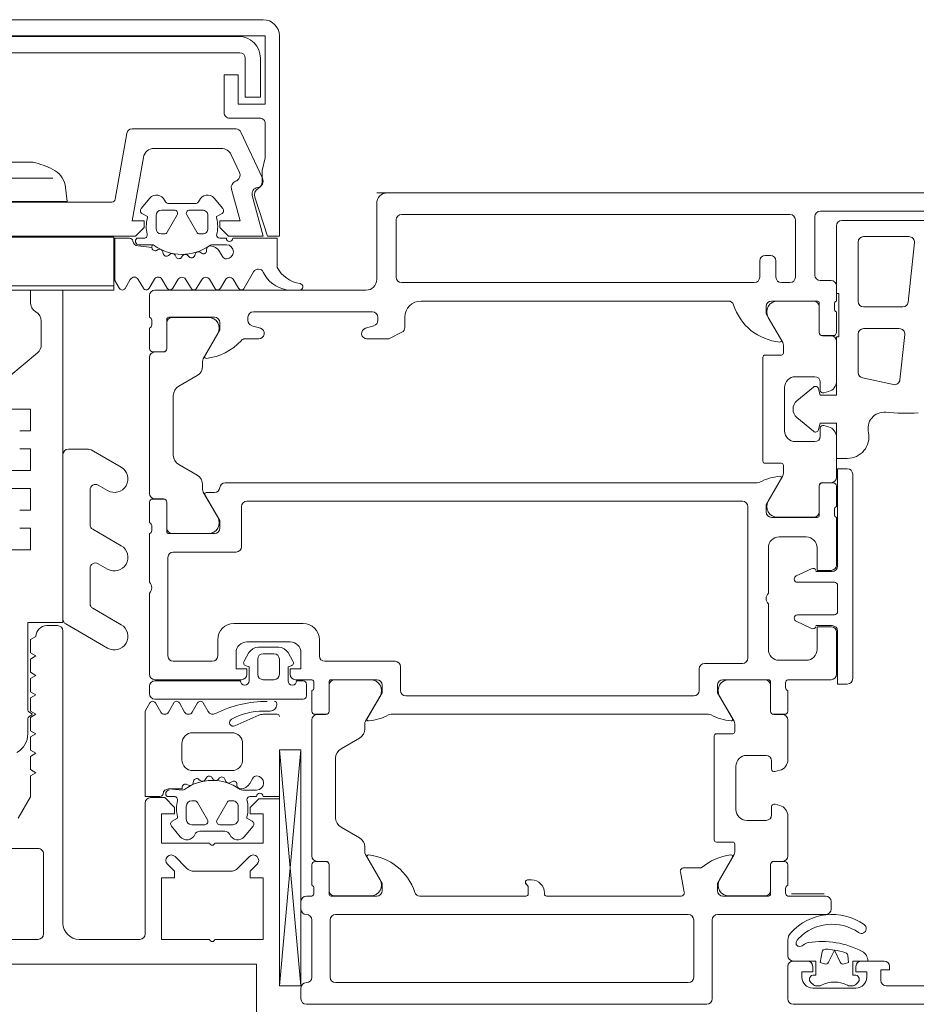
# Model space of a CAD drawing. Header units: centimetres. Extents: x -1737 to 22393, y -8842 to 3838.
# Tile 60 of 65: x 334 to 342, y 1114 to 1123. Entities that reach past the tile are written whole.
import ezdxf

# ---------------------------------------------------------------- set-up
doc = ezdxf.new("R2010")
doc.units = ezdxf.units.CM
for name, color, linetype, lineweight in [('A-DETL-GENF', 92, 'Continuous', 9), ('A-DOOR', 31, 'Continuous', 13), ('A-GLAZ-CWMG', 51, 'Continuous', 13)]:
    doc.layers.add(name, color=color, linetype=linetype, lineweight=lineweight)

# ---------------------------------------------------------------- blocks, each defined once
blk = doc.blocks.new('Schueco_FWS_ADS-75-SimplySmart_inw_Family-02 - FWS SI insert unit 90-2429721-3_piętro I __3_90 m_ - stan projektowany')
at = {"layer": 'A-DETL-GENF'}
blk.add_line((76.6, 0.9), (-76.6, 0.9), dxfattribs=at)
at = {"layer": 'A-DOOR'}
for p, q in [((-70.35, 0.9), (-76.5, 0.9)), ((-76.6, 0.8), (-76.6, 0.1)), ((-72.5, 0.73), (-71.21, 0.73)), ((-76.42, 0.12), (-76.42, 0.65)), ((-76.37, 0.7), (-72.78, 0.7)), ((-72.73, 0.65), (-72.73, 0.12)), ((-72.55, 0.14), (-72.55, 0.68)), ((-71.45, 0.645), (-72.3, 0.645)), ((-72.1, 0.495), (-71.6801, 0.495)), ((-72.15, -0.105), (-72.15, 0.445)), ((-71.6304, 0.4398), (-71.6882, -0.1102)), ((-72.96, 0.32), (-73.01, 0.32)), ((-73.06, 0.27), (-73.06, 0.12)), ((-72.91, 0.12), (-72.91, 0.27)), ((-73.11, 0.07), (-76.37, 0.07)), ((-72.78, 0.07), (-72.86, 0.07)), ((-72.4, 0.09), (-72.5, 0.09)), ((-72.35, -0.1), (-72.35, 0.04)), ((-78.7, -0.05), (-78.7, -0.25)), ((-76.7, 0), (-78.65, 0)), ((-76.19, -0.1), (-73.35, -0.1)), ((-72.95, -0.1), (-72.529, -0.1)), ((-72.56, -0.101), (-72.8943, -0.101)), ((-72.51, -0.391), (-72.51, -0.151)), ((-72.509, -0.12), (-72.509, -0.39)), ((-72.37, -0.1717), (-72.37, -0.1283)), ((-71.7379, -0.155), (-72.1, -0.155)), ((-78.541, -0.54), (-78.541, -0.27)), ((-78.521, -0.25), (-78.1, -0.25)), ((-78.1557, -0.251), (-78.49, -0.251)), ((-77.79, -0.2801), (-77.79, -0.25)), ((-77.74, -0.2), (-76.64, -0.2)), ((-76.59, -0.25), (-76.59, -0.2801)), ((-76.34, -0.3444), (-76.34, -0.25)), ((-72.9809, -0.251), (-72.8467, -0.4835)), ((-72.35, -0.39), (-72.35, -0.2)), ((-78.7, -0.35), (-78.7, -0.54)), ((-78.68, -0.2783), (-78.68, -0.3217)), ((-78.54, -0.301), (-78.54, -0.541)), ((-77.6754, -0.3522), (-77.7546, -0.328)), ((-76.6254, -0.328), (-76.7046, -0.3522)), ((-72.1, -0.355), (-71.7694, -0.355)), ((-78.2033, -0.6335), (-78.0691, -0.401)), ((-77.817, -0.45), (-77.69, -0.45)), ((-76.69, -0.45), (-76.4992, -0.45)), ((-76.4765, -0.4446), (-76.3673, -0.3889)), ((-72.4, -0.421), (-72.48, -0.421)), ((-72.479, -0.42), (-72.38, -0.42)), ((-72.15, -0.7626), (-72.15, -0.405)), ((-71.7197, -0.4102), (-71.7637, -0.8287)), ((-72.84, -0.5085), (-72.84, -0.58)), ((-72.35, -0.8407), (-72.35, -0.471)), ((-78.7, -0.621), (-78.7, -1.879)), ((-78.67, -0.57), (-78.571, -0.57)), ((-78.57, -0.571), (-78.65, -0.571)), ((-73.03, -0.62), (-73.03, -1.58)), ((-72.86, -0.6), (-73.01, -0.6)), ((-78.21, -0.7031), (-78.21, -0.6585)), ((-78.43, -0.8879), (-78.26, -0.7898)), ((-72.73, -0.8), (-72.55, -0.8)), ((-71.8238, -0.8724), (-72.1104, -0.8115)), ((-72.83, -1.3), (-72.83, -0.9)), ((-72.5641, -0.8957), (-72.7163, -1.0234)), ((-72.5, -0.85), (-72.5, -0.925)), ((-78.48, -1.5255), (-78.48, -0.9745)), ((-72.4685, -0.9491), (-72.4241, -0.9372)), ((-72.7163, -1.1766), (-72.5641, -1.3043)), ((-72.4241, -1.2628), (-72.4685, -1.2509)), ((-72.5, -1.275), (-72.5, -1.35)), ((-72.35, -1.729), (-72.35, -1.3593)), ((-72.55, -1.4), (-72.73, -1.4)), ((-78.26, -1.7102), (-78.43, -1.6121)), ((-73.01, -1.6), (-72.86, -1.6)), ((-72.84, -1.62), (-72.84, -1.6915)), ((-72.8467, -1.7165), (-72.9809, -1.949)), ((-72.2, -3.59), (-72.2, -1.7)), ((-78.21, -1.8415), (-78.21, -1.7969)), ((-73.0825, -1.78), (-78, -1.78)), ((-72.51, -2.049), (-72.51, -1.809)), ((-72.509, -1.81), (-72.509, -2.08)), ((-72.48, -1.779), (-72.4, -1.779)), ((-72.38, -1.78), (-72.479, -1.78)), ((-72.35, -2), (-72.35, -1.81)), ((-78.0691, -2.099), (-78.2033, -1.8665)), ((-78.0995, -1.87), (-78.1762, -1.87)), ((-78.7, -1.96), (-78.7, -2.15)), ((-78.571, -1.93), (-78.67, -1.93)), ((-78.65, -1.929), (-78.57, -1.929)), ((-78.541, -2.23), (-78.541, -1.96)), ((-78.54, -1.959), (-78.54, -2.199)), ((-77.85, -2.37), (-77.85, -2)), ((-77.8, -1.95), (-73.22, -1.95)), ((-73.17, -2), (-73.17, -3.4)), ((-72.37, -2.0717), (-72.37, -2.0283)), ((-78.68, -2.1783), (-78.68, -2.2217)), ((-72.529, -2.1), (-72.95, -2.1)), ((-72.8943, -2.099), (-72.56, -2.099)), ((-72.35, -2.54), (-72.35, -2.1)), ((-78.7, -2.25), (-78.7, -2.7)), ((-78.1, -2.25), (-78.521, -2.25)), ((-78.49, -2.249), (-78.1557, -2.249)), ((-72.88, -2.28), (-72.63, -2.28)), ((-78.48, -2.42), (-77.9, -2.42)), ((-72.98, -2.8), (-72.98, -2.38)), ((-78.53, -3.38), (-78.53, -2.47)), ((-72.5805, -2.5739), (-72.7227, -2.6402)), ((-72.39, -2.6), (-72.54, -2.6)), ((-72.74, -2.6674), (-72.74, -2.67)), ((-72.71, -2.7), (-72.37, -2.7)), ((-78.7, -2.8), (-78.7, -3.55)), ((-72.34, -2.73), (-72.34, -2.97)), ((-72.98, -3.32), (-72.98, -2.9)), ((-72.37, -3), (-72.71, -3)), ((-77.28, -3.08), (-77.92, -3.08)), ((-72.74, -3.03), (-72.74, -3.0326)), ((-72.7227, -3.0598), (-72.5805, -3.1261)), ((-72.54, -3.1), (-72.39, -3.1)), ((-72.35, -3.55), (-72.35, -3.16)), ((-78.07, -3.23), (-78.07, -3.38)), ((-77.8, -3.25), (-77.4, -3.25)), ((-77.13, -3.38), (-77.13, -3.23)), ((-77.826, -3.4286), (-77.7806, -3.35)), ((-77.694, -3.3), (-77.506, -3.3)), ((-77.65, -3.36), (-77.55, -3.36)), ((-77.4194, -3.35), (-77.374, -3.4286)), ((-78.12, -3.43), (-78.48, -3.43)), ((-77.7, -3.55), (-77.7, -3.41)), ((-77.5, -3.41), (-77.5, -3.55)), ((-76.43, -3.43), (-77.08, -3.43)), ((-73.22, -3.45), (-73.57, -3.45)), ((-72.63, -3.42), (-72.88, -3.42)), ((-76.38, -3.7), (-76.38, -3.48)), ((-73.62, -3.5), (-73.62, -3.7)), ((-78.65, -3.6), (-77.85, -3.6)), ((-78.65, -3.61), (-77.86, -3.61)), ((-77.55, -3.6), (-77.65, -3.6)), ((-77.35, -3.6), (-77.2, -3.6)), ((-77.34, -3.61), (-77.28, -3.61)), ((-77.25, -3.64), (-77.25, -3.75)), ((-77.18, -3.6283), (-77.18, -3.6717)), ((-77.041, -3.89), (-77.041, -3.62)), ((-77.021, -3.6), (-76.6, -3.6)), ((-76.6557, -3.601), (-76.99, -3.601)), ((-73.4, -3.6), (-72.979, -3.6)), ((-73.3443, -3.601), (-73.01, -3.601)), ((-72.959, -3.62), (-72.959, -3.89)), ((-72.82, -3.6717), (-72.82, -3.6283)), ((-72.8, -3.6), (-72.4, -3.6)), ((-78.7, -3.73), (-78.7, -3.66)), ((-77.2, -3.7), (-77.2, -3.89)), ((-77.04, -3.651), (-77.04, -3.891)), ((-72.96, -3.651), (-72.96, -3.891)), ((-72.8, -3.89), (-72.8, -3.7)), ((-77.28, -3.78), (-78.65, -3.78)), ((-76.7033, -3.9835), (-76.5691, -3.751)), ((-73.67, -3.75), (-76.33, -3.75)), ((-73.2967, -3.9835), (-73.4309, -3.751)), ((-77.2, -3.971), (-77.2, -5.229)), ((-77.17, -3.92), (-77.071, -3.92)), ((-77.07, -3.921), (-77.15, -3.921)), ((-76.4675, -3.92), (-73.5325, -3.92)), ((-72.93, -3.921), (-72.85, -3.921)), ((-72.929, -3.92), (-72.83, -3.92)), ((-72.8, -3.971), (-72.8, -4.3407)), ((-76.71, -4.0531), (-76.71, -4.0085)), ((-73.29, -4.08), (-73.29, -4.0085)), ((-76.93, -4.2379), (-76.76, -4.1398)), ((-73.48, -5.08), (-73.48, -4.12)), ((-73.46, -4.1), (-73.31, -4.1)), ((-77.3002, -4.2489), (-77.5, -6.4302)), ((-76.98, -4.8755), (-76.98, -4.3245)), ((-73, -4.3), (-73.18, -4.3)), ((-72.95, -4.425), (-72.95, -4.35)), ((-73.28, -4.4), (-73.28, -4.8)), ((-72.8741, -4.4372), (-72.9185, -4.4491)), ((-72.95, -4.85), (-72.95, -4.775)), ((-72.9185, -4.7509), (-72.8741, -4.7628)), ((-73.18, -4.9), (-73, -4.9)), ((-72.8, -4.8593), (-72.8, -5.229)), ((-76.76, -5.0602), (-76.93, -4.9621)), ((-76.71, -5.1915), (-76.71, -5.1469)), ((-73.31, -5.1), (-73.46, -5.1)), ((-73.29, -5.1915), (-73.29, -5.12)), ((-76.5691, -5.449), (-76.7033, -5.2165)), ((-73.4309, -5.449), (-73.2967, -5.2165)), ((-77.2, -5.31), (-77.2, -5.5)), ((-77.071, -5.28), (-77.17, -5.28)), ((-77.15, -5.279), (-77.07, -5.279)), ((-77.041, -5.58), (-77.041, -5.31)), ((-77.04, -5.309), (-77.04, -5.549)), ((-73.6, -5.34), (-73.7641, -5.34)), ((-72.96, -5.309), (-72.96, -5.549)), ((-72.959, -5.31), (-72.959, -5.58)), ((-72.85, -5.279), (-72.93, -5.279)), ((-72.83, -5.28), (-72.929, -5.28)), ((-72.8, -5.5), (-72.8, -5.31)), ((-75.17, -5.45), (-75.205, -5.45)), ((-73.7936, -5.3757), (-73.7569, -5.5643)), ((-77.18, -5.5283), (-77.18, -5.5717)), ((-72.82, -5.5717), (-72.82, -5.5283)), ((-77.2, -5.6), (-77.25, -5.6)), ((-76.6, -5.6), (-77.021, -5.6)), ((-76.99, -5.599), (-76.6557, -5.599)), ((-75.22, -5.6), (-76.2, -5.6)), ((-75.05, -5.58), (-75.05, -5.57)), ((-73.7864, -5.6), (-75.03, -5.6)), ((-72.979, -5.6), (-73.4, -5.6)), ((-73.01, -5.599), (-73.3443, -5.599)), ((-72.45, -5.6), (-72.8, -5.6)), ((-72.765, -5.58), (-72.465, -5.58)), ((-77.3, -5.65), (-77.3, -5.72)), ((-72.4, -5.72), (-72.4, -5.65)), ((-77.2, -5.82), (-77.2, -6.35)), ((-77.03, -6.35), (-77.03, -5.82)), ((-76.98, -5.77), (-73.72, -5.77)), ((-73.67, -5.82), (-73.67, -6.35)), ((-73.5, -6.55), (-73.5, -5.82)), ((-73.45, -5.77), (-72.45, -5.77)), ((-72.8, -6.25), (-72.8, -6.55)), ((-72.62, -6.2), (-72.75, -6.2)), ((-71.91, -6.2), (-72.12, -6.2)), ((-77.3, -6.45), (-77.3, -6.55)), ((-73.72, -6.4), (-76.98, -6.4)), ((-72.5883, -6.397), (-72.5641, -6.4212)), ((-72.17, -6.45), (-72.57, -6.45)), ((-72.5429, -6.43), (-72.5131, -6.43)), ((-72.2269, -6.43), (-72.1971, -6.43)), ((-72.1759, -6.4212), (-72.1517, -6.397)), ((-70.6, -6.43), (-71.89, -6.43)), ((-77.25, -6.6), (-73.55, -6.6))]:
    blk.add_line(p, q, dxfattribs=at)
at = {"layer": 'A-DOOR', "flags": 128}
for points in [[(-72.35, 0.595), (-72.35, -0.03), (-72.33, -0.03), (-72.33, -0.43), (-72.35, -0.43), (-72.35, -0.97), (-72.5, -0.97), (-72.5158, -0.9109)], [(-72.8618, -0.4593), (-73, -0.22), (-73, -0.15)], [(-78.05, -0.3), (-78.05, -0.37), (-78.1881, -0.6093)], [(-72.5158, -1.2891), (-72.5, -1.23), (-72.35, -1.23), (-72.35, -1.555), (-72.25, -1.555)], [(-72.25, -1.65), (-72.34, -1.65), (-72.34, -2.55)], [(-73, -2.05), (-73, -1.98), (-72.8618, -1.7407)], [(-78.1881, -1.8907), (-78.05, -2.13), (-78.05, -2.2)], [(-72.53, -2.38), (-72.53, -2.59), (-72.4, -2.59)], [(-72.4, -3.11), (-72.53, -3.11), (-72.53, -3.32)], [(-72.34, -3.15), (-72.34, -3.64), (-72.25, -3.64)], [(-77.8, -3.55), (-77.8, -3.5), (-77.9, -3.5), (-77.9, -3.35)], [(-77.3, -3.35), (-77.3, -3.5), (-77.4, -3.5), (-77.4, -3.55)], [(-77.78, -3.61), (-77.78, -3.48), (-77.8078, -3.4726)], [(-77.3922, -3.4726), (-77.42, -3.48), (-77.42, -3.61)], [(-76.55, -3.65), (-76.55, -3.72), (-76.6881, -3.9593)], [(-73.3118, -3.9593), (-73.45, -3.72), (-73.45, -3.65)], [(-77.5, -4.2489), (-77.5, -6.4302), (-77.3002, -6.4302), (-77.3002, -4.2489), (-77.5, -4.2489), (-77.3002, -6.4302)], [(-76.6881, -5.2407), (-76.55, -5.48), (-76.55, -5.55)], [(-73.45, -5.55), (-73.45, -5.48), (-73.3118, -5.2407)], [(-75.225, -5.47), (-75.225, -5.4767), (-75.2, -5.51), (-75.2, -5.58)], [(-72.7998, -6.0064), (-72.7998, -6.015), (-72.7998, -6.15)], [(-72.75, -6.6), (-64.1, -6.6), (-64.1, -6.26), (-64.21, -6.15), (-64.27, -6.15), (-64.27, -6.32)], [(-72.75, -6.2), (-72.54, -6.2), (-72.54, -6.33), (-72.57, -6.33)], [(-72.67, -6.35), (-72.67, -6.3), (-72.57, -6.3), (-72.57, -6.25)], [(-72.17, -6.33), (-72.2, -6.33), (-72.2, -6.2), (-72.06, -6.2)], [(-72.17, -6.25), (-72.17, -6.3), (-72.07, -6.3), (-72.07, -6.35)], [(-71.94, -6.38), (-71.94, -6.28), (-71.86, -6.28), (-71.86, -6.25)]]:
    blk.add_lwpolyline(points, dxfattribs=at)
for points in [[(-72.4828, -6.1154), (-72.5, -6.2129), (-72.4602, -6.2274), (-72.5, -6.2129)], [(-72.4227, -6.2119), (-72.37, -6.0988), (-72.3173, -6.2119), (-72.37, -6.0988)], [(-72.2798, -6.2274), (-72.24, -6.2129), (-72.2456, -6.1492), (-72.24, -6.2129)]]:
    blk.add_lwpolyline(points, close=True, dxfattribs=at)
at = {"layer": 'A-DOOR'}
for centre, radius, start, end in [((-76.5, 0.8), 0.1, 90, 180), ((-72.5, 0.68), 0.05, 90, 180), ((-76.37, 0.65), 0.05, 90, 180), ((-72.78, 0.65), 0.05, 360, 90), ((-72.3, 0.595), 0.05, 90, 180), ((-72.1, 0.445), 0.05, 90, 180), ((-71.6801, 0.445), 0.05, 354, 90), ((-73.01, 0.27), 0.05, 90, 180), ((-72.96, 0.27), 0.05, 360, 90), ((-76.7, 0.1), 0.1, 270, 360), ((-76.37, 0.12), 0.05, 180, 270), ((-73.11, 0.12), 0.05, 270, 0), ((-72.86, 0.12), 0.05, 180, 270), ((-72.78, 0.12), 0.05, 270, 360), ((-72.5, 0.14), 0.05, 180, 270), ((-72.4, 0.04), 0.05, 360, 90), ((-78.65, -0.05), 0.05, 90, 180), ((-76.19, -0.25), 0.15, 90, 180), ((-73.35, -0.15), 0.05, 17.74842, 90), ((-72.8262, 0.0177), 0.5, 197.74842, 264.37742), ((-72.95, -0.15), 0.05, 90, 180), ((-72.8943, -0.201), 0.1, 90, 210), ((-72.56, -0.151), 0.05, 360, 90), ((-72.529, -0.12), 0.02, 0, 90), ((-72.34, -0.1283), 0.03, 109.47122, 180), ((-72.34, -0.1717), 0.03, 180, 250.52878), ((-72.1, -0.105), 0.05, 180, 270), ((-71.7379, -0.105), 0.05, 270, 354), ((-78.71, -0.2783), 0.03, 360, 70.52878), ((-78.521, -0.27), 0.02, 90, 180), ((-78.49, -0.301), 0.05, 90, 180), ((-78.1557, -0.351), 0.1, 330, 90), ((-78.1, -0.3), 0.05, 360, 90), ((-77.74, -0.25), 0.05, 90, 180), ((-76.64, -0.25), 0.05, 360, 90), ((-78.71, -0.3217), 0.03, 289.47122, 360), ((-77.74, -0.2801), 0.05, 180, 253), ((-77.69, -0.4), 0.05, 270, 73), ((-76.69, -0.4), 0.05, 107, 270), ((-76.64, -0.2801), 0.05, 287, 360), ((-76.39, -0.3444), 0.05, 297, 0), ((-72.1, -0.405), 0.05, 90, 180), ((-71.7694, -0.405), 0.05, 354, 90), ((-77.817, -0.5), 0.05, 90, 138.0861), ((-76.4992, -0.4), 0.05, 270, 297), ((-72.48, -0.391), 0.03, 180, 270), ((-72.479, -0.39), 0.03, 180, 270), ((-72.4, -0.471), 0.05, 0, 90), ((-72.38, -0.39), 0.03, 270, 360), ((-78.67, -0.54), 0.03, 180, 270), ((-78.571, -0.54), 0.03, 270, 360), ((-78.57, -0.541), 0.03, 270, 0), ((-78.2263, -0.1326), 0.5, 275.91988, 318.0861), ((-72.8738, -0.4662), 0.0138, 264.37742, 30), ((-72.89, -0.5085), 0.05, 360, 30), ((-78.65, -0.621), 0.05, 90, 180), ((-78.16, -0.6585), 0.05, 150, 180), ((-78.1762, -0.6162), 0.0138, 150, 275.91988), ((-73.01, -0.62), 0.02, 90, 180), ((-72.86, -0.58), 0.02, 270, 360), ((-78.31, -0.7031), 0.1, 300, 360), ((-72.73, -0.9), 0.1, 90, 180), ((-72.55, -0.85), 0.05, 360, 90), ((-72.1, -0.7626), 0.05, 180, 258), ((-78.38, -0.9745), 0.1, 120, 180), ((-72.5448, -0.9187), 0.03, 14.99508, 130), ((-72.45, -0.8407), 0.1, 285, 360), ((-71.8134, -0.8235), 0.05, 258, 354), ((-72.475, -0.925), 0.025, 180, 285), ((-72.652, -1.1), 0.1, 130, 230), ((-71.909, -1.2775), 0.15, 84.60477, 195.68874), ((-71.7069, 0.863), 2, 264.60477, 273.21628), ((-72.475, -1.275), 0.025, 75, 180), ((-72.45, -1.3593), 0.1, 0, 75), ((-72.73, -1.3), 0.1, 180, 270), ((-72.5448, -1.2813), 0.03, 230, 345.00492), ((-72.55, -1.35), 0.05, 270, 360), ((-72.25, -1.355), 0.2, 270, 10.65041), ((-78.38, -1.5255), 0.1, 180, 240), ((-73.01, -1.58), 0.02, 180, 270), ((-72.86, -1.62), 0.02, 0, 90), ((-78.31, -1.7969), 0.1, 360, 60), ((-72.8287, -2.2179), 0.5, 95.32859, 117.4903), ((-72.8738, -1.7338), 0.0138, 330, 95.32859), ((-72.89, -1.6915), 0.05, 330, 360), ((-72.25, -1.7), 0.05, 360, 90), ((-78, -1.83), 0.05, 90, 174.26083), ((-73.0825, -1.73), 0.05, 270, 297.4903), ((-72.48, -1.809), 0.03, 90, 180), ((-72.479, -1.81), 0.03, 90, 180), ((-72.4, -1.729), 0.05, 270, 360), ((-72.38, -1.81), 0.03, 360, 90), ((-78.65, -1.879), 0.05, 180, 270), ((-78.16, -1.8415), 0.05, 180, 210), ((-78.1762, -1.8838), 0.0138, 90, 210), ((-78.0995, -1.82), 0.05, 270, 354.26083), ((-78.67, -1.96), 0.03, 90, 180), ((-78.571, -1.96), 0.03, 360, 90), ((-78.57, -1.959), 0.03, 0, 90), ((-77.8, -2), 0.05, 90, 180), ((-73.22, -2), 0.05, 0, 90), ((-72.8943, -1.999), 0.1, 150, 270), ((-72.34, -2.0283), 0.03, 109.47122, 180), ((-72.95, -2.05), 0.05, 180, 270), ((-72.56, -2.049), 0.05, 270, 0), ((-72.529, -2.08), 0.02, 270, 0), ((-72.34, -2.0717), 0.03, 180, 250.52878), ((-78.71, -2.1783), 0.03, 0, 70.52878), ((-78.1557, -2.149), 0.1, 270, 30), ((-78.71, -2.2217), 0.03, 289.47122, 0), ((-78.521, -2.23), 0.02, 180, 270), ((-78.49, -2.199), 0.05, 180, 270), ((-78.1, -2.2), 0.05, 270, 360), ((-72.88, -2.38), 0.1, 90, 180), ((-72.63, -2.38), 0.1, 360, 90), ((-78.48, -2.47), 0.05, 90, 180), ((-77.9, -2.37), 0.05, 270, 0), ((-72.4, -2.54), 0.05, 270, 0), ((-72.5679, -2.6011), 0.03, 21.71176, 115), ((-72.39, -2.55), 0.05, 270, 360), ((-78.7525, -2.75), 0.0725, 316.39718, 43.60282), ((-72.71, -2.6674), 0.03, 115, 180), ((-72.71, -2.67), 0.03, 180, 270), ((-72.37, -2.73), 0.03, 0, 90), ((-72.9275, -2.85), 0.0725, 136.39718, 223.60282), ((-72.71, -3.03), 0.03, 90, 180), ((-72.37, -2.97), 0.03, 270, 360), ((-77.92, -3.23), 0.15, 90, 180), ((-77.28, -3.23), 0.15, 360, 90), ((-72.71, -3.0326), 0.03, 180, 245), ((-72.5679, -3.0989), 0.03, 245, 338.28824), ((-72.4, -3.16), 0.05, 0, 90), ((-72.39, -3.15), 0.05, 0, 90), ((-77.8, -3.35), 0.1, 90, 180), ((-77.4, -3.35), 0.1, 360, 90), ((-77.694, -3.4), 0.1, 90, 150), ((-77.65, -3.41), 0.05, 90, 180), ((-77.55, -3.41), 0.05, 0, 90), ((-77.506, -3.4), 0.1, 30, 90), ((-72.88, -3.32), 0.1, 180, 270), ((-72.63, -3.32), 0.1, 270, 360), ((-78.48, -3.38), 0.05, 180, 270), ((-78.12, -3.38), 0.05, 270, 360), ((-77.8, -3.4436), 0.03, 150, 255), ((-77.4, -3.4436), 0.03, 285, 30), ((-77.08, -3.38), 0.05, 180, 270), ((-76.43, -3.48), 0.05, 360, 90), ((-73.57, -3.5), 0.05, 90, 180), ((-73.22, -3.4), 0.05, 270, 0), ((-78.65, -3.55), 0.05, 180, 270), ((-78.65, -3.66), 0.05, 90, 180), ((-77.82, -3.61), 0.04, 180, 0), ((-77.85, -3.55), 0.05, 270, 360), ((-77.65, -3.55), 0.05, 180, 270), ((-77.55, -3.55), 0.05, 270, 360), ((-77.38, -3.61), 0.04, 180, 0), ((-77.35, -3.55), 0.05, 180, 270), ((-77.28, -3.64), 0.03, 0, 90), ((-77.21, -3.6283), 0.03, 0, 70.52878), ((-77.021, -3.62), 0.02, 90, 180), ((-76.99, -3.651), 0.05, 90, 180), ((-76.6557, -3.701), 0.1, 330, 90), ((-76.6, -3.65), 0.05, 0, 90), ((-73.4, -3.65), 0.05, 90, 180), ((-73.3443, -3.701), 0.1, 90, 210), ((-73.01, -3.651), 0.05, 360, 90), ((-72.979, -3.62), 0.02, 0, 90), ((-72.79, -3.6283), 0.03, 109.47122, 180), ((-72.4, -3.55), 0.05, 270, 360), ((-72.25, -3.59), 0.05, 270, 360), ((-78.65, -3.73), 0.05, 180, 270), ((-77.21, -3.6717), 0.03, 289.47122, 0), ((-76.33, -3.7), 0.05, 180, 270), ((-73.67, -3.7), 0.05, 270, 0), ((-72.79, -3.6717), 0.03, 180, 250.52878), ((-77.28, -3.75), 0.03, 270, 0), ((-77.17, -3.89), 0.03, 180, 270), ((-77.071, -3.89), 0.03, 270, 0), ((-77.07, -3.891), 0.03, 270, 0), ((-72.93, -3.891), 0.03, 180, 270), ((-72.929, -3.89), 0.03, 180, 270), ((-72.83, -3.89), 0.03, 270, 0), ((-77.15, -3.971), 0.05, 90, 180), ((-76.66, -4.0085), 0.05, 150, 180), ((-76.6762, -3.9662), 0.0138, 150, 275.32859), ((-76.7213, -3.4821), 0.5, 275.32859, 297.4903), ((-76.4675, -3.97), 0.05, 90, 117.4903), ((-73.5325, -3.97), 0.05, 62.5097, 90), ((-73.2787, -3.4821), 0.5, 242.5097, 264.67141), ((-73.3238, -3.9662), 0.0138, 264.67141, 30), ((-73.34, -4.0085), 0.05, 0, 30), ((-72.85, -3.971), 0.05, 0, 90), ((-76.81, -4.0531), 0.1, 300, 360), ((-73.31, -4.08), 0.02, 270, 0), ((-73.46, -4.12), 0.02, 90, 180), ((-76.88, -4.3245), 0.1, 120, 180), ((-73.18, -4.4), 0.1, 90, 180), ((-73, -4.35), 0.05, 0, 90), ((-72.9, -4.3407), 0.1, 285, 360), ((-72.925, -4.425), 0.025, 180, 285), ((-73.18, -4.8), 0.1, 180, 270), ((-72.925, -4.775), 0.025, 75, 180), ((-72.9, -4.8593), 0.1, 0, 75), ((-76.88, -4.8755), 0.1, 180, 240), ((-73, -4.85), 0.05, 270, 0), ((-76.81, -5.1469), 0.1, 0, 60), ((-73.46, -5.08), 0.02, 180, 270), ((-73.31, -5.12), 0.02, 0, 90), ((-77.15, -5.229), 0.05, 180, 270), ((-76.66, -5.1915), 0.05, 180, 210), ((-76.6762, -5.2338), 0.0138, 84.37742, 210), ((-76.7238, -5.7177), 0.5, 17.74842, 84.37742), ((-73.2718, -5.7172), 0.5, 96.14068, 131.02522), ((-73.3238, -5.2338), 0.0138, 330, 96.14068), ((-73.34, -5.1915), 0.05, 330, 0), ((-72.85, -5.229), 0.05, 270, 360), ((-77.17, -5.31), 0.03, 90, 180), ((-77.071, -5.31), 0.03, 0, 90), ((-77.07, -5.309), 0.03, 0, 90), ((-73.7641, -5.37), 0.03, 90, 191), ((-72.93, -5.309), 0.03, 90, 180), ((-72.929, -5.31), 0.03, 90, 180), ((-72.83, -5.31), 0.03, 360, 90), ((-76.6557, -5.499), 0.1, 270, 30), ((-75.205, -5.47), 0.02, 90, 180), ((-75.17, -5.57), 0.12, 0, 90), ((-73.3443, -5.499), 0.1, 150, 270), ((-77.21, -5.5283), 0.03, 0, 70.52878), ((-76.99, -5.549), 0.05, 180, 270), ((-76.6, -5.55), 0.05, 270, 0), ((-75.205, -5.4767), 0.02, 180, 225), ((-73.4, -5.55), 0.05, 180, 270), ((-73.01, -5.549), 0.05, 270, 0), ((-72.79, -5.5283), 0.03, 109.47122, 180), ((-77.25, -5.65), 0.05, 90, 180), ((-77.21, -5.5717), 0.03, 289.47122, 0), ((-77.021, -5.58), 0.02, 180, 270), ((-76.2, -5.55), 0.05, 197.74842, 270), ((-75.22, -5.58), 0.02, 270, 0), ((-75.03, -5.58), 0.02, 180, 270), ((-73.7864, -5.57), 0.03, 270, 11), ((-72.979, -5.58), 0.02, 270, 0), ((-72.79, -5.5717), 0.03, 180, 250.52878), ((-72.45, -5.65), 0.05, 360, 90), ((-77.25, -5.72), 0.05, 180, 270), ((-72.45, -5.72), 0.05, 270, 0), ((-77.25, -5.82), 0.05, 0, 90), ((-76.98, -5.82), 0.05, 90, 180), ((-73.72, -5.82), 0.05, 0, 90), ((-73.45, -5.82), 0.05, 90, 180), ((-72.3906, -6.2887), 0.5187, 55.1415, 137.60993), ((-72.3906, -6.2887), 0.4287, 55.1415, 136.83804), ((-72.1198, -5.9), 0.045, 235.1415, 55.1415), ((-72.6998, -6.0064), 0.1, 137.60993, 180), ((-72.623, -6.0707), 0.11, 136.83804, 153.11071), ((-72.27, -6.029), 0.53, 178.48958, 180), ((-72.6944, -6.0345), 0.03, 153.11071, 257.31084), ((-72.69, -6.015), 0.05, 257.31084, 310.66019), ((-72.5923, -6.1288), 0.1, 99.15424, 130.66019), ((-72.4825, -6.81), 0.79, 62.13582, 99.15424), ((-72.4533, -6.1206), 0.03, 87.57184, 170), ((-72.4533, -6.1206), 0.03, 87.57184, 170), ((-72.4825, -6.81), 0.72, 81.01148, 87.57184), ((-72.4825, -6.81), 0.72, 81.01148, 87.57184), ((-72.75, -6.15), 0.05, 180, 270), ((-72.4825, -6.81), 0.72, 72.54021, 81.01148), ((-72.4825, -6.81), 0.72, 72.54021, 81.01148), ((-72.2755, -6.1518), 0.03, 5, 72.54021), ((-72.2755, -6.1518), 0.03, 5, 72.54021), ((-72.16, -6.2), 0.1, 0, 62.13582), ((-72.75, -6.25), 0.05, 90, 180), ((-72.62, -6.25), 0.05, 0, 90), ((-72.4499, -6.1992), 0.03, 250, 335), ((-72.4499, -6.1992), 0.03, 250, 335), ((-72.2901, -6.1992), 0.03, 205, 290), ((-72.2901, -6.1992), 0.03, 205, 290), ((-72.12, -6.25), 0.05, 90, 180), ((-71.91, -6.25), 0.05, 0, 90), ((-77.25, -6.35), 0.05, 270, 0), ((-76.98, -6.35), 0.05, 180, 270), ((-73.72, -6.35), 0.05, 270, 0), ((-72.57, -6.35), 0.1, 180, 270), ((-72.56, -6.3687), 0.04, 104.47751, 225), ((-72.18, -6.3687), 0.04, 315, 75.52249), ((-72.17, -6.35), 0.1, 270, 360), ((-77.25, -6.45), 0.05, 90, 180), ((-72.5429, -6.4), 0.03, 225, 270), ((-72.5131, -6.38), 0.05, 270, 297.48933), ((-72.37, -6.655), 0.26, 62.51067, 117.48933), ((-72.2269, -6.38), 0.05, 242.51067, 270), ((-72.1971, -6.4), 0.03, 270, 315), ((-71.89, -6.38), 0.05, 180, 270), ((-77.25, -6.55), 0.05, 180, 270), ((-73.55, -6.55), 0.05, 270, 0), ((-72.75, -6.55), 0.05, 180, 270)]:
    blk.add_arc(centre, radius, start, end, dxfattribs=at)
blk = doc.blocks.new('Rectangular Mullion - SI_CovCap-20mm_Mull-85mm-V19-3_piętro I __3_90 m_ - stan projektowany')
at = {"layer": 'A-DETL-GENF'}
for p, q in [((2.29, 12.2), (2.29, 6.5396)), ((-0.27, 6), (0.27, 6)), ((0.32, 5.95), (0.32, 5.21)), ((1.26, 4.74), (1.26, 5.95)), ((0.5, 5.85), (0.5, 3.15)), ((1.7128, 5.37), (2.0471, 5.37)), ((1.536, 5.2346), (1.6421, 5.3407)), ((2.1178, 5.3407), (2.2239, 5.2346)), ((0.27, 5.16), (-0.27, 5.16)), ((1.502, 4.954), (1.5836, 5.0513)), ((2.1763, 5.0514), (2.258, 4.9541)), ((1.69, 4.94), (1.81, 4.94)), ((1.7649, 4.9999), (1.995, 4.9999)), ((1.95, 4.94), (2.07, 4.94)), ((1.64, 4.77), (1.64, 4.89)), ((1.836, 4.895), (1.7436, 4.735)), ((2.0164, 4.735), (1.924, 4.895)), ((2.12, 4.89), (2.12, 4.77)), ((1.464, 4.6799), (1.5291, 4.6799)), ((1.7176, 4.72), (1.69, 4.72)), ((2.07, 4.72), (2.0424, 4.72)), ((2.2295, 4.6799), (2.29, 4.6799)), ((2.35, 4.6799), (2.5, 4.6799)), ((1.6456, 4.5677), (1.6594, 4.5747)), ((1.702, 4.5557), (1.7073, 4.5357)), ((2.0476, 4.5508), (2.0662, 4.5401)), ((2.107, 4.5622), (2.1077, 4.5766)), ((2.29, 4.6199), (2.1616, 4.6199)), ((2.2272, 4.5587), (2.2554, 4.5099)), ((1.7564, 4.5212), (1.7671, 4.5308)), ((1.8156, 4.5231), (1.8256, 4.5058)), ((1.8767, 4.5045), (1.8846, 4.5166)), ((1.9334, 4.5217), (1.9476, 4.5076)), ((1.9973, 4.5195), (2.0017, 4.5332)), ((1.7, 4.4399), (2.06, 4.4399)), ((1.6, 4.1899), (1.6, 4.3399)), ((2.16, 4.3399), (2.16, 4.1899)), ((0.175, 3.9604), (0.175, 4.099)), ((2.06, 4.0899), (1.7, 4.0899)), ((2.3101, 3.9286), (2.0892, 4.0269)), ((0.21, 3.9287), (0.185, 3.9431)), ((2.48, 3.92), (2.3508, 3.92)), ((0.185, 3.8969), (0.21, 3.9113)), ((1.4041, 3.8994), (1.3553, 3.8149)), ((1.5239, 3.8149), (1.4751, 3.8994)), ((1.6246, 3.8994), (1.5758, 3.8149)), ((1.7444, 3.8149), (1.6956, 3.8994)), ((1.8426, 3.895), (1.7964, 3.8149)), ((2.355, 3.89), (2.416, 3.89)), ((2.476, 3.83), (2.476, 3.82)), ((0.9125, 3.3082), (0.525, 3.0844)), ((0.45, 3.1), (0.35, 3.1)), ((0.5, 3.0411), (0.5, 1.52)), ((0.775, 2.9401), (1.0375, 3.0917)), ((0.75, 2.5709), (0.75, 2.8968)), ((0.9125, 2.5782), (0.825, 2.5276)), ((0.775, 2.2101), (1.0375, 2.3617)), ((0.75, 1.8453), (0.75, 2.1668)), ((0.9125, 1.8525), (0.825, 1.802)), ((0.7616, 1.4767), (1.0375, 1.636)), ((0.55, 1.47), (0.7366, 1.47)), ((0.3, 0.5016), (0.3, 0.2866)), ((1.0747, -0.016), (1.1226, -0.0994)), ((1.1963, -0.0985), (1.2438, -0.0173)), ((1.2956, -0.0174), (1.3454, -0.1028)), ((1.4137, -0.1029), (1.4638, -0.0173)), ((1.5156, -0.0172), (1.5654, -0.1019)), ((1.6341, -0.1029), (1.6838, -0.0174)), ((1.7356, -0.0172), (1.7854, -0.1019)), ((1.8534, -0.1019), (1.9035, -0.0172)), ((1.9552, -0.0172), (2.005, -0.1019)), ((2.0732, -0.1019), (2.1235, -0.0172)), ((2.1754, -0.0176), (2.2626, -0.1698)), ((1.4273, -0.3357), (1.422, -0.3558)), ((1.4871, -0.3308), (1.4764, -0.3212)), ((1.5456, -0.3058), (1.5356, -0.3232)), ((1.6046, -0.3166), (1.5967, -0.3045)), ((1.6676, -0.3076), (1.6534, -0.3217)), ((1.7218, -0.3332), (1.7173, -0.3195)), ((1.7862, -0.3401), (1.7676, -0.3508)), ((1.8278, -0.3766), (1.827, -0.3622)), ((1.9754, -0.3099), (1.9472, -0.3587)), ((1.3794, -0.3747), (1.3656, -0.3677)), ((1.8816, -0.4199), (2.01, -0.4199)), ((1.2491, -0.4799), (1.184, -0.4799)), ((1.4376, -0.52), (1.41, -0.52)), ((1.556, -0.695), (1.4636, -0.535)), ((1.7364, -0.535), (1.644, -0.695)), ((1.79, -0.52), (1.7624, -0.52)), ((2.01, -0.4799), (1.9495, -0.4799)), ((1.36, -0.57), (1.36, -0.69)), ((1.84, -0.69), (1.84, -0.57)), ((0.025, -0.815), (0.9528, -0.815)), ((1.3037, -0.8514), (1.222, -0.7541)), ((1.41, -0.74), (1.53, -0.74)), ((1.7151, -0.7999), (1.4849, -0.7999)), ((1.67, -0.74), (1.79, -0.74)), ((1.978, -0.7541), (1.8963, -0.8514)), ((0.9823, -0.8398), (1.0897, -1.4487)), ((0.4076, -1.0357), (-0.4076, -1.0357)), ((2.1312, -1.0889), (2.0551, -1.2523)), ((2.1452, -1.4611), (2.3444, -1.0341)), ((-0.225, -1.1834), (0.225, -1.1834)), ((1.9644, -1.31), (1.342, -1.31)), ((1.1389, -1.49), (2.0999, -1.49)), ((2.04, -1.59), (2.32, -1.59)), ((2.135, -2.1946), (-2.135, -2.1946)), ((-2.125, -2.3446), (2.125, -2.3446)), ((2.3501, -2.5), (-2.3501, -2.5))]:
    blk.add_line(p, q, dxfattribs=at)
at = {"layer": 'A-DETL-GENF', "flags": 128}
for points in [[(2.29, 6.7), (2.29, 6.3792), (2.29, 6.23), (1.1198, 6.23), (-1.1199, 6.23), (-2.29, 6.23), (-2.29, 6.3792), (-2.29, 6.7)], [(1.21, 6), (1.1198, 6), (0.65, 6)], [(1.855, 6), (1.41, 6), (1.41, 5.43), (1.53, 5.43), (1.53, 5.37), (1.4653, 5.3054)], [(2.2946, 5.3054), (2.23, 5.37), (2.23, 5.43), (2.35, 5.43), (2.35, 6), (1.905, 6)], [(1.855, 5.11), (1.41, 5.11), (1.41, 4.84), (1.53, 4.84), (1.53, 4.78), (1.44, 4.69), (1.31, 4.69)], [(2.5, 4.7), (2.31, 4.7), (2.23, 4.78), (2.23, 4.84), (2.35, 4.84), (2.35, 5.11), (1.905, 5.11)], [(0.25, 3.2), (0.2, 3.2289), (0.2, 3.3511), (0.25, 3.38), (0.2, 3.4089), (0.2, 3.5311), (0.25, 3.56), (0.2, 3.5889), (0.2, 3.7111), (0.25, 3.74), (0.2, 3.7689), (0.2, 3.8911), (0.25, 3.92), (0.2, 3.9489), (0.2, 4.0711), (0.25, 4.1), (0.2, 4.1289), (0.2, 4.2511), (0.25, 4.28), (0.2, 4.3089), (0.2, 4.4311), (0.25, 4.46), (0.2, 4.4889), (0.2, 4.6836), (0.0866, 4.88)], [(1.56, 4.8672), (1.56, 4.8799), (1.51, 4.9088)], [(2.25, 4.9088), (2.2, 4.8799), (2.2, 4.8672)], [(1.3033, 3.8149), (1.26, 3.8899), (1.26, 4.6799), (1.3954, 4.6799)], [(1.6048, 4.6199), (1.4747, 4.6099), (1.602, 4.6099), (1.602, 4.5944)], [(0, 2.4), (0.2, 2.4), (0.2, 2.2), (0.1, 2.2)], [(0.1, 2.033), (0.2, 2.033), (0.2, 1.833), (0, 1.833)], [(0, 1.666), (0.2, 1.666), (0.2, 1.466), (0.1, 1.466)], [(0.1, 1.3), (0.2, 1.3), (0.2, 1.1), (0, 1.1)], [(0, 0.8), (0.2643, 0.5782)], [(0.2, 0.1134), (0.2, 0), (0.5, 0), (0.5, 3.07), (0.175, 3.07), (0.175, 3.8796)], [(1.1154, -0.4799), (0.98, -0.4799), (0.98, -0.0904), (1.0226, -0.016)], [(2.48, -0.2109), (2.48, -0.4799), (2.07, -0.4799)], [(1.203, -0.4199), (1.3248, -0.4199), (1.322, -0.3944), (1.1948, -0.4099)], [(1.2436, -1.2274), (1.14, -0.64), (1.25, -0.64), (1.25, -0.58), (1.17, -0.5), (-1.17, -0.5), (-1.25, -0.58), (-1.25, -0.64), (-1.14, -0.64), (-1.2436, -1.2274)], [(2.2497, -0.8745), (2.35, -0.5), (2.03, -0.5), (1.95, -0.58), (1.95, -0.64), (2.1365, -0.64), (2.0576, -0.9345)], [(2.2734, -0.8584), (2.3899, -0.5), (2.5, -0.5), (2.5, -2.3501)], [(1.23, -0.7088), (1.28, -0.6799), (1.28, -0.6672)], [(1.92, -0.6672), (1.92, -0.6799), (1.97, -0.7088)], [(0.52, -0.9739), (0.54, -0.8207), (-0.54, -0.8207), (-0.52, -0.9738)], [(2.37, -1.54), (2.37, -1.2244), (2.34, -1.1062), (2.34, -1.0012)], [(-1.99, -1.64), (-1.99, -1.99), (-2.12, -1.99), (-2.12, -1.72), (-2.37, -1.72), (-2.37, -2.35), (2.37, -2.35), (2.37, -1.72), (2.12, -1.72), (2.12, -1.99), (1.99, -1.99), (1.99, -1.64)], [(2.325, -2.1446), (2.325, -1.7846), (2.185, -1.7846), (2.185, -2.1446)]]:
    blk.add_lwpolyline(points, dxfattribs=at)
for points in [[(0.97, 0), (-0.97, 0), (-0.97, -0.04), (0.97, -0.04)], [(0.97, -0.04), (-0.97, -0.04), (-0.97, -0.49), (0.97, -0.49)]]:
    blk.add_lwpolyline(points, close=True, dxfattribs=at)
at = {"layer": 'A-DETL-GENF'}
for centre, radius, start, end in [((1.88, 5.9944), 0.0256, 12.68038, 167.31962), ((0.27, 5.95), 0.05, 0, 90), ((0.65, 5.85), 0.15, 90, 180), ((1.21, 5.95), 0.05, 0, 90), ((1.7128, 5.27), 0.1, 90, 135), ((2.0471, 5.27), 0.1, 45, 90), ((1.5007, 5.27), 0.05, 135, 315), ((2.2593, 5.27), 0.05, 225, 45), ((0.27, 5.21), 0.05, 270, 0), ((1.88, 5.1044), 0.0256, 12.68038, 167.31962), ((1.6449, 4.9999), 0.08, 22.62499, 139.99916), ((1.7649, 5.0499), 0.05, 202.62309, 270.00342), ((1.995, 5.0499), 0.05, 270.00256, 337.37984), ((2.115, 4.9999), 0.08, 39.9989, 157.38662), ((1.525, 4.9348), 0.03, 139.99091, 240.00394), ((1.69, 4.89), 0.05, 90.01141, 179.99304), ((1.81, 4.91), 0.03, 330.00492, 90.00351), ((1.95, 4.91), 0.03, 89.99581, 210.00467), ((2.07, 4.89), 0.05, 359.99214, 90.01231), ((2.235, 4.9348), 0.03, 300.00715, 39.99192), ((1.8644, 4.7886), 0.3144, 165.51923, 193.19975), ((1.896, 4.7886), 0.314, 345.5001, 14.50435), ((1.31, 4.74), 0.05, 180, 270), ((1.69, 4.77), 0.05, 180.01126, 269.99319), ((1.7176, 4.75), 0.03, 269.99157, 330.00722), ((2.0424, 4.75), 0.03, 209.99579, 270.01432), ((2.07, 4.77), 0.05, 269.99197, 0.01248), ((1.3954, 4.6499), 0.03, 7.19072, 89.99924), ((1.4747, 4.6599), 0.05, 187.1759, 270.01107), ((1.483, 4.6529), 0.033, 125.09229, 270.00221), ((1.5291, 4.7099), 0.03, 270.00223, 13.19975), ((2.23, 4.7099), 0.03, 180.02075, 269.09702), ((2.32, 4.6799), 0.03, 180.00223, 0.00223), ((1.632, 4.5944), 0.03, 180.0134, 296.99324), ((1.6048, 4.5899), 0.03, 54.16101, 90.00223), ((1.88, 4.9709), 0.44, 234.16101, 305.08011), ((1.673, 4.548), 0.03, 15.0037, 116.99905), ((2.0318, 4.5234), 0.0316, 60.00925, 161.99891), ((2.0798, 4.5636), 0.0272, 240.01322, 356.98753), ((2.1416, 4.5748), 0.0339, 89.18051, 176.99971), ((2.1616, 4.5699), 0.05, 90.00223, 125.08011), ((2.1406, 4.5087), 0.1, 30.0045, 89.17507), ((2.29, 4.5549), 0.065, 270.00223, 90.00223), ((1.7363, 4.5435), 0.03, 194.9977, 312.00507), ((1.7882, 4.5073), 0.0316, 30.00482, 131.9996), ((1.8516, 4.5208), 0.03, 210.00248, 327.00077), ((1.9111, 4.4994), 0.0316, 44.99322, 147.01266), ((1.9688, 4.5288), 0.03, 225.00276, 342.00312), ((2.29, 4.5299), 0.04, 209.99597, 270.00224), ((1.7, 4.3399), 0.1, 90.00223, 180.00223), ((2.06, 4.3399), 0.1, 0.00223, 90.00223), ((-0.025, 4.099), 0.2, 360, 60), ((1.7, 4.1899), 0.1, 180.00223, 270.00223), ((2.06, 4.1899), 0.1, 270.00223, 0.00223), ((2.075, 3.995), 0.035, 66.00381, 241.92743), ((0.195, 3.9604), 0.02, 180, 239.96975), ((0.205, 3.92), 0.01, 300.01977, 59.96975), ((1.4396, 3.8789), 0.041, 30.00745, 149.997), ((1.6601, 3.8789), 0.041, 30.00073, 150.00372), ((1.886, 3.8681), 0.051, 63.3408, 148.19529), ((2.389, 4.87), 1.07, 243.34204, 269.99336), ((2.355, 4.52), 0.63, 241.9301, 270.00187), ((2.3508, 4.02), 0.1, 246.00843, 269.9977), ((2.48, 3.94), 0.02, 270.00616, 359.99392), ((0.195, 3.8796), 0.02, 120.01977, 180), ((2.416, 3.83), 0.06, 359.98986, 90.0124), ((1.3293, 3.8299), 0.03, 209.99863, 330.00583), ((1.5499, 3.8299), 0.03, 209.99863, 330.00583), ((1.7704, 3.8299), 0.03, 209.99863, 330.00583), ((2.456, 3.82), 0.02, 269.97954, 0.04021), ((0.975, 3.1999), 0.125, 300, 120), ((0.35, 3.2), 0.1, 180, 270), ((0.45, 3.15), 0.05, 270, 360), ((0.55, 3.0411), 0.05, 120, 180), ((0.8, 2.8968), 0.05, 120, 180), ((0.8, 2.5709), 0.05, 180, 300), ((0.975, 2.4699), 0.125, 300, 120), ((0.8, 2.1668), 0.05, 120, 180), ((0.8, 1.8453), 0.05, 180, 300), ((0.975, 1.7442), 0.125, 300, 120), ((0.55, 1.52), 0.05, 180, 270), ((0.7366, 1.52), 0.05, 270, 300), ((0.2, 0.5016), 0.1, 0, 50), ((0.2, 0.2866), 0.1, 300, 360), ((0.3, 0.1134), 0.1, 120, 180), ((1.0486, -0.0309), 0.03, 29.86801, 150.20351), ((1.2697, -0.0325), 0.03, 30.23147, 149.65543), ((1.4897, -0.0324), 0.03, 30.46538, 149.65513), ((1.7097, -0.0324), 0.03, 30.46537, 149.85519), ((1.9293, -0.0324), 0.03, 30.46536, 149.41133), ((2.1493, -0.0325), 0.03, 29.83515, 149.28464), ((2.6143, -0.291), 0.2911, 99.54546, 154.63631), ((2.7331, -0.3432), 0.2856, 98.35666, 152.40789), ((2.6872, -0.031), 0.03, 278.35666, 90.0978), ((1.1592, -0.0796), 0.0416, 208.43199, 333.04587), ((1.3796, -0.0786), 0.0419, 215.30012, 324.53347), ((1.6001, -0.0765), 0.043, 216.17656, 322.15635), ((1.8194, -0.0781), 0.0415, 215.01205, 324.98795), ((2.0391, -0.0779), 0.0417, 215.13204, 324.86796), ((2.306, -0.1449), 0.05, 209.83515, 334.63631), ((1.6, -0.7709), 0.44, 54.92212, 125.84121), ((1.393, -0.348), 0.03, 243.00317, 344.99853), ((1.4563, -0.3435), 0.03, 47.99716, 165.00452), ((1.5082, -0.3073), 0.0316, 228.00262, 329.99741), ((1.5716, -0.3208), 0.03, 33.00146, 149.99975), ((1.6311, -0.2994), 0.0316, 212.98956, 315.00901), ((1.6888, -0.3288), 0.03, 17.9991, 134.99946), ((1.7518, -0.3234), 0.0316, 198.00331, 299.99297), ((1.7998, -0.3636), 0.0272, 3.0147, 119.98901), ((1.8606, -0.3087), 0.1, 270.82716, 329.99773), ((2.01, -0.3299), 0.04, 89.99999, 150.00626), ((2.01, -0.3549), 0.065, 270, 90), ((1.1154, -0.4499), 0.03, 270.00299, 352.8115), ((1.1947, -0.4599), 0.05, 89.99115, 172.82633), ((1.203, -0.4529), 0.033, 90.00002, 234.90994), ((1.352, -0.3944), 0.03, 63.00899, 179.98883), ((1.3248, -0.3899), 0.03, 270, 305.84121), ((1.8616, -0.3748), 0.0339, 183.00251, 270.82171), ((1.8816, -0.3699), 0.05, 234.92212, 270), ((2.04, -0.4799), 0.03, 0, 180), ((1.2491, -0.5099), 0.03, 346.80247, 90), ((1.5844, -0.5886), 0.3144, 166.80247, 194.483), ((1.41, -0.57), 0.05, 90.00904, 179.99096), ((1.4376, -0.55), 0.03, 29.995, 90.01065), ((1.7624, -0.55), 0.03, 89.98791, 150.00644), ((1.79, -0.57), 0.05, 359.98974, 90.01026), ((1.95, -0.5099), 0.03, 90.90521, 179.98148), ((1.616, -0.5886), 0.314, 345.49788, 14.50212), ((1.245, -0.7348), 0.03, 119.99829, 220.01132), ((1.41, -0.69), 0.05, 180.00918, 269.99082), ((1.53, -0.71), 0.03, 269.99872, 29.99731), ((1.67, -0.71), 0.03, 149.99756, 270.00642), ((1.79, -0.69), 0.05, 269.98992, 0.01008), ((1.955, -0.7348), 0.03, 320.01031, 59.99507), ((0.9528, -0.845), 0.03, 10, 90), ((1.4849, -0.8499), 0.05, 89.99881, 157.37914), ((1.7151, -0.8499), 0.05, 22.62239, 89.99966), ((1.3649, -0.7999), 0.08, 220.00306, 337.37723), ((1.8351, -0.7999), 0.08, 202.61561, 320.00332), ((2.3076, -0.89), 0.06, 165, 261.55829), ((2.34, -0.88), 0.07, 162, 239.99829), ((0.3066, -0.9207), 0.2199, 297.27461, 346.02676), ((2.1155, -0.95), 0.06, 165, 251.18075), ((2.29, -1.0087), 0.06, 335, 81.55829), ((2.27, -1.0012), 0.07, 0, 59.99829), ((2.0768, -1.0636), 0.06, 335, 71.18075), ((-0.0002, -0.2912), 0.9202, 284.16828, 296.29299), ((1.342, -1.21), 0.1, 190, 270), ((1.9644, -1.21), 0.1, 270, 335), ((1.1389, -1.44), 0.05, 190, 270), ((2.0999, -1.44), 0.05, 270, 335), ((2.3201, -1.5401), 0.0498, 269.82624, 0.17354), ((2.04, -1.64), 0.05, 89.99812, 180.00166), ((2.1249, -2.1445), 0.2001, 270.02951, 359.97227), ((2.1349, -2.1445), 0.0501, 270.08749, 359.93358), ((2.35, -2.35), 0.15, 270.04937, 359.95063)]:
    blk.add_arc(centre, radius, start, end, dxfattribs=at)

msp = doc.modelspace()

# ---------------------------------------------------------------- block references
at = {"layer": 'A-DOOR'}
msp.add_blockref('Schueco_FWS_ADS-75-SimplySmart_inw_Family-02 - FWS SI insert unit 90-2429721-3_piętro I __3_90 m_ - stan projektowany', (413.8768, 1120.8256), dxfattribs=at)
at = {"layer": 'A-GLAZ-CWMG', "lineweight": 9, "extrusion": (0, 0, -1), "rotation": 180}
msp.add_blockref('Rectangular Mullion - SI_CovCap-20mm_Mull-85mm-V19-3_piętro I __3_90 m_ - stan projektowany', (-333.8768, 1120.8256), dxfattribs=at)

doc.saveas('drawing.dxf')
